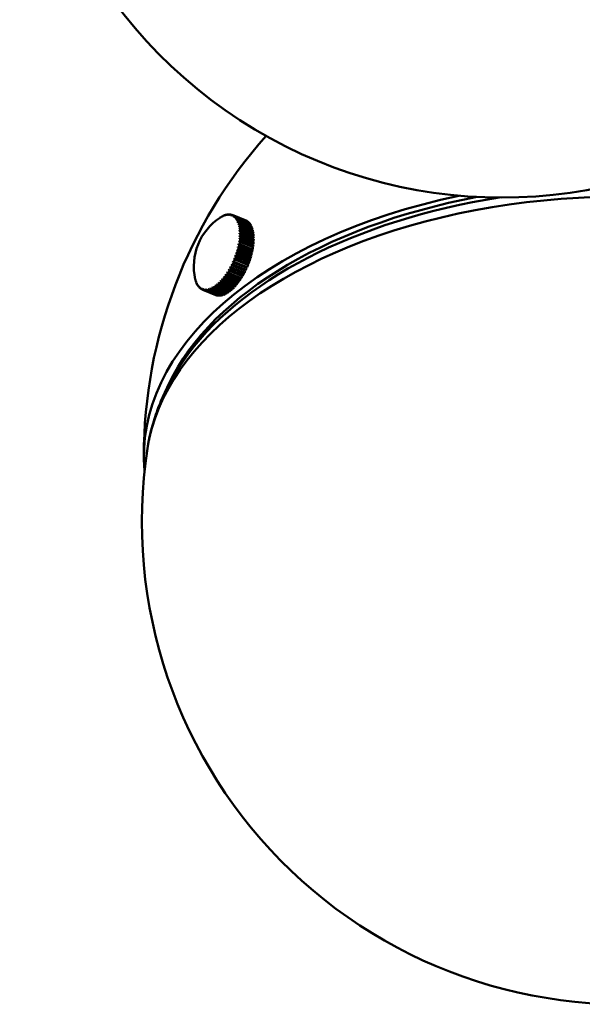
# Model space of a CAD drawing. Header units: millimetres. Extents: x 849 to 4035, y 828 to 3843.
# Tile 87 of 105: x 3378 to 3448, y 1490 to 1613. Entities that reach past the tile are written whole.
import ezdxf

# ---------------------------------------------------------------- set-up
doc = ezdxf.new("R2010")
doc.units = ezdxf.units.MM
doc.header["$LTSCALE"] = 15
doc.layers.add('Widoczne (ISO)', color=7, linetype='Continuous', lineweight=50)
doc.layers.add('Widoczne wąskie (ISO)', color=7, linetype='Continuous', lineweight=50)

msp = doc.modelspace()

# ---------------------------------------------------------------- linework, layer by layer
at = {"layer": 'Widoczne (ISO)'}
for p, q in [((3402.88, 1588.27), (3402.88, 1588.27)), ((3403.1, 1588.39), (3403.11, 1588.39)), ((3403.32, 1588.49), (3403.33, 1588.48)), ((3403.53, 1588.55), (3403.55, 1588.55)), ((3403.74, 1588.59), (3403.76, 1588.58)), ((3403.93, 1588.6), (3403.96, 1588.59)), ((3404.12, 1588.58), (3404.16, 1588.56)), ((3404.3, 1588.53), (3404.34, 1588.51)), ((3405.98, 1587.85), (3404.34, 1588.51)), ((3404.47, 1588.45), (3406.1, 1587.79)), ((3406.15, 1587.77), (3404.51, 1588.43)), ((3404.62, 1588.35), (3406.26, 1587.68)), ((3406.3, 1587.65), (3404.66, 1588.31)), ((3404.69, 1588.14), (3404.7, 1588.13)), ((3404.76, 1588.21), (3406.4, 1587.55)), ((3406.43, 1587.51), (3404.8, 1588.17)), ((3404.8, 1587.98), (3404.83, 1587.97)), ((3404.89, 1588.05), (3406.53, 1587.39)), ((3404.91, 1587.8), (3404.95, 1587.79)), ((3406.56, 1587.34), (3404.92, 1588.01)), ((3405, 1587.87), (3406.64, 1587.2)), ((3405, 1587.6), (3405.05, 1587.58)), ((3406.66, 1587.15), (3405.03, 1587.81)), ((3405.07, 1587.37), (3405.14, 1587.34)), ((3405.1, 1587.65), (3406.73, 1586.99)), ((3406.76, 1586.93), (3405.12, 1587.6)), ((3405.13, 1587.12), (3405.22, 1587.09)), ((3405.18, 1587.42), (3406.81, 1586.76)), ((3406.83, 1586.7), (3405.19, 1587.36)), ((3405.24, 1587.16), (3406.88, 1586.5)), ((3406.89, 1586.43), (3405.25, 1587.1)), ((3405.28, 1586.89), (3406.92, 1586.23)), ((3406.1, 1587.79), (3406.1, 1587.78)), ((3406.26, 1587.68), (3406.25, 1587.67)), ((3406.4, 1587.55), (3406.39, 1587.53)), ((3406.53, 1587.39), (3406.51, 1587.36)), ((3406.64, 1587.2), (3406.62, 1587.17)), ((3406.73, 1586.99), (3406.71, 1586.95)), ((3405.18, 1586.85), (3405.27, 1586.81)), ((3405.2, 1586.56), (3405.32, 1586.52)), ((3405.21, 1586.26), (3406.91, 1585.57)), ((3405.21, 1585.94), (3406.9, 1585.25)), ((3406.93, 1586.15), (3405.29, 1586.82)), ((3405.31, 1586.59), (3406.95, 1585.93)), ((3406.95, 1585.21), (3405.31, 1585.87)), ((3406.96, 1585.85), (3405.32, 1586.52)), ((3405.32, 1586.28), (3406.96, 1585.62)), ((3406.96, 1585.54), (3405.32, 1586.2)), ((3405.32, 1585.96), (3406.96, 1585.29)), ((3406.81, 1586.76), (3406.78, 1586.72)), ((3406.88, 1586.5), (3406.84, 1586.46)), ((3406.92, 1586.23), (3406.88, 1586.18)), ((3406.95, 1585.93), (3406.89, 1585.88)), ((3405.01, 1584.56), (3406.7, 1583.87)), ((3405.08, 1584.91), (3406.78, 1584.23)), ((3406.73, 1583.79), (3405.09, 1584.45)), ((3405.12, 1584.55), (3406.75, 1583.88)), ((3405.14, 1585.26), (3406.83, 1584.58)), ((3406.81, 1584.16), (3405.17, 1584.82)), ((3405.18, 1585.61), (3406.87, 1584.92)), ((3405.19, 1584.91), (3406.83, 1584.25)), ((3406.88, 1584.52), (3405.24, 1585.18)), ((3405.25, 1585.27), (3406.89, 1584.61)), ((3406.92, 1584.87), (3405.28, 1585.53)), ((3405.29, 1585.62), (3406.93, 1584.96)), ((3406.89, 1584.61), (3406.83, 1584.58)), ((3406.83, 1584.58), (3406.83, 1584.54)), ((3406.93, 1584.96), (3406.87, 1584.92)), ((3406.87, 1584.92), (3406.87, 1584.89)), ((3406.96, 1585.29), (3406.9, 1585.25)), ((3406.9, 1585.25), (3406.9, 1585.23)), ((3406.96, 1585.62), (3406.91, 1585.57)), ((3406.91, 1585.57), (3406.91, 1585.56)), ((3404.69, 1583.47), (3406.38, 1582.78)), ((3406.4, 1582.68), (3404.76, 1583.34)), ((3404.79, 1583.44), (3406.43, 1582.77)), ((3404.81, 1583.83), (3406.5, 1583.15)), ((3406.52, 1583.05), (3404.88, 1583.71)), ((3404.91, 1583.81), (3406.55, 1583.14)), ((3404.92, 1584.19), (3406.61, 1583.51)), ((3406.64, 1583.42), (3405, 1584.08)), ((3405.02, 1584.18), (3406.66, 1583.52)), ((3406.61, 1583.51), (3406.59, 1583.44)), ((3406.66, 1583.52), (3406.61, 1583.51)), ((3406.7, 1583.87), (3406.69, 1583.81)), ((3406.75, 1583.88), (3406.7, 1583.87)), ((3406.78, 1584.23), (3406.77, 1584.17)), ((3406.83, 1584.25), (3406.78, 1584.23)), ((3405.72, 1581.3), (3404.03, 1581.98)), ((3404.16, 1582.01), (3405.8, 1581.35)), ((3405.9, 1581.63), (3404.2, 1582.32)), ((3405.93, 1581.6), (3404.29, 1582.26)), ((3404.34, 1582.35), (3405.98, 1581.69)), ((3406.06, 1581.98), (3404.37, 1582.66)), ((3406.1, 1581.95), (3404.46, 1582.62)), ((3404.5, 1582.71), (3406.14, 1582.05)), ((3404.55, 1583.11), (3406.25, 1582.42)), ((3406.25, 1582.32), (3404.62, 1582.98)), ((3404.65, 1583.07), (3406.29, 1582.41)), ((3406.1, 1582.06), (3406.06, 1581.98)), ((3406.06, 1581.98), (3406.1, 1581.95)), ((3406.25, 1582.42), (3406.21, 1582.33)), ((3406.29, 1582.41), (3406.25, 1582.42)), ((3406.38, 1582.78), (3406.35, 1582.7)), ((3406.43, 1582.77), (3406.38, 1582.78)), ((3406.5, 1583.15), (3406.48, 1583.07)), ((3406.55, 1583.14), (3406.5, 1583.15)), ((3404.93, 1580.09), (3403.24, 1580.78)), ((3403.37, 1580.76), (3405, 1580.1)), ((3405.14, 1580.37), (3403.45, 1581.05)), ((3405.16, 1580.31), (3403.52, 1580.97)), ((3403.58, 1581.05), (3405.22, 1580.39)), ((3405.34, 1580.66), (3403.65, 1581.35)), ((3405.37, 1580.61), (3403.73, 1581.27)), ((3403.78, 1581.35), (3405.42, 1580.69)), ((3405.54, 1580.97), (3403.84, 1581.66)), ((3405.57, 1580.93), (3403.93, 1581.59)), ((3403.98, 1581.67), (3405.61, 1581.01)), ((3405.75, 1581.26), (3404.12, 1581.92)), ((3405.57, 1581.03), (3405.54, 1580.97)), ((3405.54, 1580.97), (3405.57, 1580.93)), ((3405.76, 1581.36), (3405.72, 1581.3)), ((3405.72, 1581.3), (3405.75, 1581.26)), ((3405.93, 1581.71), (3405.9, 1581.63)), ((3405.9, 1581.63), (3405.93, 1581.6)), ((3399.72, 1580.41), (3399.72, 1580.41)), ((3399.8, 1580.16), (3399.79, 1580.17)), ((3399.9, 1579.94), (3399.89, 1579.95)), ((3400.02, 1579.75), (3399.99, 1579.76)), ((3400.14, 1579.58), (3400.12, 1579.59)), ((3402.01, 1579.54), (3401.94, 1579.57)), ((3402.24, 1579.68), (3402.15, 1579.71)), ((3403.84, 1578.94), (3402.2, 1579.6)), ((3402.26, 1579.65), (3403.89, 1578.98)), ((3402.47, 1579.84), (3402.37, 1579.88)), ((3404.06, 1579.11), (3402.42, 1579.77)), ((3402.48, 1579.82), (3404.12, 1579.16)), ((3404.28, 1579.38), (3402.59, 1580.07)), ((3404.29, 1579.31), (3402.65, 1579.97)), ((3402.71, 1580.02), (3404.34, 1579.36)), ((3404.5, 1579.6), (3402.81, 1580.28)), ((3404.51, 1579.52), (3402.87, 1580.19)), ((3402.93, 1580.25), (3404.57, 1579.58)), ((3404.72, 1579.83), (3403.03, 1580.52)), ((3404.73, 1579.77), (3403.09, 1580.43)), ((3403.15, 1580.49), (3404.79, 1579.83)), ((3404.95, 1580.03), (3403.31, 1580.69)), ((3404.51, 1579.61), (3404.5, 1579.6)), ((3404.5, 1579.6), (3404.51, 1579.52)), ((3404.74, 1579.85), (3404.72, 1579.83)), ((3404.72, 1579.83), (3404.73, 1579.77)), ((3404.95, 1580.12), (3404.93, 1580.09)), ((3404.93, 1580.09), (3404.95, 1580.03)), ((3405.17, 1580.41), (3405.14, 1580.37)), ((3405.14, 1580.37), (3405.16, 1580.31)), ((3405.37, 1580.71), (3405.34, 1580.66)), ((3405.34, 1580.66), (3405.37, 1580.61)), ((3400.29, 1579.44), (3400.25, 1579.45)), ((3400.44, 1579.32), (3400.41, 1579.34)), ((3402.21, 1578.59), (3400.57, 1579.25)), ((3400.61, 1579.24), (3402.25, 1578.57)), ((3402.38, 1578.53), (3400.74, 1579.2)), ((3400.79, 1579.19), (3402.43, 1578.52)), ((3402.57, 1578.51), (3400.93, 1579.17)), ((3400.98, 1579.17), (3402.62, 1578.5)), ((3401.14, 1579.27), (3401.12, 1579.28)), ((3402.76, 1578.51), (3401.13, 1579.17)), ((3401.18, 1579.17), (3402.82, 1578.51)), ((3401.35, 1579.29), (3401.31, 1579.31)), ((3402.97, 1578.54), (3401.33, 1579.2)), ((3401.38, 1579.21), (3403.02, 1578.55)), ((3401.56, 1579.35), (3401.51, 1579.37)), ((3403.18, 1578.6), (3401.54, 1579.26)), ((3401.59, 1579.28), (3403.23, 1578.62)), ((3401.78, 1579.43), (3401.72, 1579.45)), ((3403.39, 1578.68), (3401.76, 1579.35)), ((3401.81, 1579.37), (3403.45, 1578.71)), ((3403.61, 1578.8), (3401.98, 1579.46)), ((3402.03, 1579.5), (3403.67, 1578.83)), ((3402.21, 1578.59), (3402.21, 1578.59)), ((3402.39, 1578.54), (3402.38, 1578.53)), ((3402.57, 1578.52), (3402.57, 1578.51)), ((3402.77, 1578.53), (3402.76, 1578.51)), ((3402.97, 1578.57), (3402.97, 1578.54)), ((3403.19, 1578.63), (3403.18, 1578.6)), ((3403.4, 1578.73), (3403.39, 1578.68)), ((3403.62, 1578.85), (3403.61, 1578.8)), ((3403.84, 1579), (3403.84, 1578.94)), ((3404.06, 1579.18), (3404.06, 1579.11)), ((3404.28, 1579.38), (3404.29, 1579.31)), ((3404.28, 1579.38), (3404.28, 1579.38)), ((3400.34, 1573.53), (3398.17, 1570.36)), ((3397.04, 1568.58), (3397.04, 1568.79))]:
    msp.add_line(p, q, dxfattribs=at)
for centre, radius, start, end in [((3437.84, 1650.69), 60, 171.2634, 8.7366), ((3453.04, 1558.53), 59.75, 138.2029, 180), ((3406.76, 1582.14), 7.25, 123.0301, 192.9464), ((3453.04, 1550.37), 60, 171.2634, 281.4316)]:
    msp.add_arc(centre, radius, start, end, dxfattribs=at)
for centre, major_axis, ratio, start_param, end_param in [((3453.04, 1558.53), (-59.75, 0), 0.57735, 5.06315, 6.33644), ((3453.04, 1558.53), (-58.75, 0), 0.57735, 5.028602, 6.045078), ((3402.46, 1583.88), (1.87, 4.64), 0.468323, 0.563838, 0.590221), ((3406.73, 1582.13), (-3.72, 6.22), 0.751476, 0.028281, 0.043819), ((3402.39, 1583.91), (-1.84, -4.56), 0.468323, 3.685263, 3.705598), ((3406.79, 1582.16), (-3.72, 6.22), 0.751476, 0.028281, 0.043819), ((3402.46, 1583.88), (1.87, 4.64), 0.468323, 0.485298, 0.543837), ((3406.73, 1582.13), (-3.14, 6.53), 0.785621, 0.097625, 0.113162), ((3402.39, 1583.91), (-1.84, -4.56), 0.468323, 3.606723, 3.627058), ((3406.78, 1582.16), (-3.14, 6.53), 0.785621, 0.097625, 0.113162), ((3402.46, 1583.88), (1.87, 4.64), 0.468323, 0.406758, 0.465298), ((3406.73, 1582.13), (-2.46, 6.82), 0.814921, 0.179848, 0.195385), ((3402.39, 1583.91), (1.84, 4.56), 0.468323, 0.386591, 0.406925), ((3406.78, 1582.15), (-2.46, 6.82), 0.814921, 0.179848, 0.195385), ((3402.46, 1583.88), (1.87, 4.64), 0.468323, 0.328218, 0.386758), ((3406.73, 1582.14), (-1.64, 7.06), 0.839198, 0.276565, 0.292103), ((3402.39, 1583.91), (1.84, 4.56), 0.468323, 0.308051, 0.328385), ((3406.78, 1582.15), (-1.64, 7.06), 0.839198, 0.276565, 0.292103), ((3402.46, 1583.88), (1.87, 4.64), 0.468323, 0.249679, 0.308218), ((3406.73, 1582.14), (-0.7, 7.22), 0.8583, 0.388727, 0.404265), ((3402.39, 1583.91), (1.84, 4.56), 0.468323, 0.229511, 0.249846), ((3406.78, 1582.15), (-0.7, 7.22), 0.8583, 0.388727, 0.404265), ((3402.46, 1583.88), (1.87, 4.64), 0.468323, 0.171139, 0.229678), ((3406.73, 1582.15), (0.36, 7.24), 0.872111, 0.51588, 0.531417), ((3402.39, 1583.91), (1.84, 4.56), 0.468323, 0.150971, 0.171306), ((3406.78, 1582.14), (-0.36, -7.24), 0.872111, 3.657472, 3.67301), ((3402.46, 1583.88), (1.87, 4.64), 0.468323, 0.092599, 0.151138), ((3406.73, 1582.15), (1.51, 7.09), 0.880545, 0.655391, 0.670928), ((3402.39, 1583.91), (1.84, 4.56), 0.468323, 0.072431, 0.092766), ((3406.78, 1582.14), (-1.51, -7.09), 0.880545, 3.796983, 3.812521), ((3402.46, 1583.88), (1.87, 4.64), 0.468323, 0.014059, 0.072599), ((3406.73, 1582.15), (2.66, 6.74), 0.88355, 0.802151, 0.817688), ((3402.39, 1583.91), (1.84, 4.56), 0.468323, 6.277077, 6.297411), ((3406.78, 1582.14), (-2.66, -6.74), 0.88355, 3.943744, 3.959281), ((3402.46, 1583.88), (1.87, 4.64), 0.468323, 6.218705, 6.277244), ((3406.74, 1582.16), (3.74, 6.21), 0.881108, 0.949286, 0.964823), ((3402.39, 1583.91), (1.84, 4.56), 0.468323, 6.198537, 6.218872), ((3406.78, 1582.13), (-3.74, -6.21), 0.881108, 4.090878, 4.106416), ((3402.46, 1583.88), (1.87, 4.64), 0.468323, 6.140165, 6.198704), ((3406.74, 1582.16), (4.68, 5.53), 0.873233, 1.089823, 1.10536), ((3402.39, 1583.91), (1.84, 4.56), 0.468323, 6.119997, 6.140332), ((3406.78, 1582.13), (-4.68, -5.53), 0.873233, 4.231415, 4.246953), ((3402.46, 1583.88), (1.87, 4.64), 0.468323, 6.061625, 6.120164), ((3406.74, 1582.16), (5.45, 4.78), 0.859975, 1.218417, 1.233954), ((3402.39, 1583.91), (1.84, 4.56), 0.468323, 6.041458, 6.061792), ((3406.77, 1582.12), (-5.45, -4.78), 0.859975, 4.36001, 4.375547), ((3402.46, 1583.88), (1.87, 4.64), 0.468323, 5.983085, 6.041625), ((3406.74, 1582.17), (6.04, 4.01), 0.841414, 1.332181, 1.347718), ((3402.39, 1583.91), (1.84, 4.56), 0.468323, 5.962918, 5.983252), ((3406.77, 1582.12), (-6.04, -4.01), 0.841414, 4.473773, 4.489311), ((3406.74, 1582.17), (6.47, 3.27), 0.817666, 1.430468, 1.446005), ((3402.39, 1583.91), (1.84, 4.56), 0.468323, 5.884378, 5.904712), ((3402.46, 1583.88), (1.87, 4.64), 0.468323, 5.904545, 5.963085), ((3406.77, 1582.12), (-6.47, -3.27), 0.817666, 4.572061, 4.587598), ((3406.75, 1582.17), (6.77, 2.58), 0.788877, 1.514121, 1.529658), ((3402.39, 1583.91), (1.84, 4.56), 0.468323, 5.805838, 5.826173), ((3406.77, 1582.12), (-6.77, -2.58), 0.788877, 4.655713, 4.67125), ((3402.46, 1583.88), (-1.87, -4.64), 0.468323, 2.684413, 2.742952), ((3406.75, 1582.18), (6.98, 1.95), 0.755224, 1.584713, 1.60025), ((3402.39, 1583.91), (1.84, 4.56), 0.468323, 5.727298, 5.747633), ((3406.77, 1582.11), (-6.98, -1.95), 0.755224, 4.726305, 4.741843), ((3402.46, 1583.88), (-1.87, -4.64), 0.468323, 2.605873, 2.664412), ((3406.75, 1582.18), (7.12, 1.39), 0.716915, 1.644026, 1.659563), ((3402.39, 1583.91), (1.84, 4.56), 0.468323, 5.648758, 5.669093), ((3406.76, 1582.11), (-7.12, -1.39), 0.716915, 4.785618, 4.801155), ((3406.75, 1582.18), (7.2, 0.87), 0.674186, 1.693759, 1.709296), ((3402.46, 1583.88), (-1.87, -4.64), 0.468323, 2.527333, 2.585873), ((3402.46, 1583.88), (-1.87, -4.64), 0.468323, 2.448793, 2.507333), ((3404.09, 1583.22), (1.87, 4.64), 0.468323, 6.218705, 6.277244), ((3404.09, 1583.22), (1.87, 4.64), 0.468323, 6.140165, 6.198704), ((3404.09, 1583.22), (1.87, 4.64), 0.468323, 6.061625, 6.120164), ((3404.09, 1583.22), (1.87, 4.64), 0.468323, 5.983085, 6.041625), ((3404.09, 1583.22), (1.87, 4.64), 0.468323, 5.904545, 5.963085), ((3404.09, 1583.22), (-1.87, -4.64), 0.468323, 2.684413, 2.742952), ((3404.09, 1583.22), (-1.87, -4.64), 0.468323, 2.605873, 2.664412), ((3402.39, 1583.91), (1.84, 4.56), 0.468323, 5.570219, 5.590553), ((3406.76, 1582.11), (-7.2, -0.87), 0.674186, 4.835351, 4.850889), ((3406.75, 1582.18), (7.24, 0.41), 0.6273, 1.735407, 1.750944), ((3402.39, 1583.91), (1.84, 4.56), 0.468323, 5.491679, 5.512013), ((3402.39, 1583.91), (1.84, 4.56), 0.468323, 5.334599, 5.354934), ((3406.75, 1582.1), (-7.24, 0.39), 0.522239, 4.940839, 4.956376), ((3406.76, 1582.11), (-7.24, -0.41), 0.6273, 4.876999, 4.892537), ((3406.76, 1582.18), (7.25, -0.01), 0.576547, 1.770226, 1.785763), ((3402.39, 1583.91), (1.84, 4.56), 0.468323, 5.413139, 5.433473), ((3406.76, 1582.1), (-7.25, 0.01), 0.576547, 4.911819, 4.927356), ((3406.76, 1582.19), (7.24, -0.39), 0.522239, 1.799246, 1.814783), ((3402.46, 1583.88), (-1.87, -4.64), 0.468323, 2.370254, 2.428793), ((3402.46, 1583.88), (-1.87, -4.64), 0.468323, 2.134634, 2.193174), ((3402.46, 1583.88), (-1.87, -4.64), 0.468323, 2.291714, 2.350253), ((3402.46, 1583.88), (-1.87, -4.64), 0.468323, 2.213174, 2.271713), ((3404.09, 1583.22), (-1.87, -4.64), 0.468323, 2.527333, 2.585873), ((3404.09, 1583.22), (-1.87, -4.64), 0.468323, 2.448793, 2.507333), ((3404.09, 1583.22), (-1.87, -4.64), 0.468323, 2.370254, 2.428793), ((3404.09, 1583.22), (-1.87, -4.64), 0.468323, 2.291714, 2.350253), ((3402.39, 1583.91), (1.84, 4.56), 0.468323, 5.02044, 5.040774), ((3406.75, 1582.1), (-7.06, 1.66), 0.276443, 5.013187, 5.028724), ((3406.77, 1582.19), (7.06, -1.66), 0.276443, 1.871594, 1.887131), ((3402.46, 1583.88), (-1.87, -4.64), 0.468323, 1.820475, 1.879014), ((3402.39, 1583.91), (1.84, 4.56), 0.468323, 5.09898, 5.119314), ((3406.75, 1582.1), (-7.12, 1.37), 0.341433, 5.0006, 5.016137), ((3406.77, 1582.19), (7.12, -1.37), 0.341433, 1.859007, 1.874544), ((3402.46, 1583.88), (-1.87, -4.64), 0.468323, 1.899015, 1.957554), ((3402.39, 1583.91), (1.84, 4.56), 0.468323, 5.17752, 5.197854), ((3406.75, 1582.1), (-7.17, 1.07), 0.404319, 4.984637, 5.000174), ((3406.76, 1582.19), (7.17, -1.07), 0.404319, 1.843044, 1.858581), ((3402.39, 1583.91), (1.84, 4.56), 0.468323, 5.256059, 5.276394), ((3406.75, 1582.1), (-7.21, 0.74), 0.464711, 4.964891, 4.980428), ((3406.76, 1582.19), (7.21, -0.74), 0.464711, 1.823298, 1.838835), ((3402.46, 1583.88), (-1.87, -4.64), 0.468323, 1.977554, 2.036094), ((3402.46, 1583.88), (-1.87, -4.64), 0.468323, 2.056094, 2.114634), ((3404.09, 1583.22), (-1.87, -4.64), 0.468323, 1.977554, 2.036094), ((3404.09, 1583.22), (-1.87, -4.64), 0.468323, 2.056094, 2.114634), ((3404.09, 1583.22), (-1.87, -4.64), 0.468323, 2.134634, 2.193174), ((3404.09, 1583.22), (-1.87, -4.64), 0.468323, 2.213174, 2.271713), ((3402.46, 1583.88), (-1.87, -4.64), 0.468323, 1.584855, 1.643395), ((3402.39, 1583.91), (1.84, 4.56), 0.468323, 4.78482, 4.805155), ((3406.74, 1582.1), (-6.82, 2.45), 0.072898, 5.033391, 5.048928), ((3406.77, 1582.19), (6.82, -2.45), 0.072898, 1.891798, 1.907336), ((3402.39, 1583.91), (1.84, 4.56), 0.468323, 4.86336, 4.883695), ((3406.74, 1582.1), (-6.91, 2.2), 0.14176, 5.02939, 5.044927), ((3402.46, 1583.88), (-1.87, -4.64), 0.468323, 1.663395, 1.721935), ((3406.77, 1582.19), (6.91, -2.2), 0.14176, 1.887798, 1.903335), ((3402.39, 1583.91), (1.84, 4.56), 0.468323, 4.9419, 4.962235), ((3406.74, 1582.1), (-6.99, 1.94), 0.209748, 5.022708, 5.038245), ((3402.46, 1583.88), (-1.87, -4.64), 0.468323, 1.741935, 1.800475), ((3406.77, 1582.19), (6.99, -1.94), 0.209748, 1.881115, 1.896652), ((3404.09, 1583.22), (-1.87, -4.64), 0.468323, 1.741935, 1.800475), ((3404.09, 1583.22), (-1.87, -4.64), 0.468323, 1.820475, 1.879014), ((3404.09, 1583.22), (-1.87, -4.64), 0.468323, 1.899015, 1.957554), ((3402.39, 1583.91), (1.84, 4.56), 0.468323, 4.470661, 4.490996), ((3406.73, 1582.1), (-6.38, 3.44), 0.202773, 1.244121, 1.259659), ((3406.78, 1582.19), (6.38, -3.44), 0.202773, 4.385714, 4.401251), ((3402.46, 1583.88), (-1.87, -4.64), 0.468323, 1.349236, 1.407775), ((3402.39, 1583.91), (1.84, 4.56), 0.468323, 4.549201, 4.569536), ((3406.73, 1582.1), (-6.51, 3.19), 0.134676, 1.237722, 1.253259), ((3406.78, 1582.19), (6.51, -3.19), 0.134676, 4.379315, 4.394852), ((3402.46, 1583.88), (-1.87, -4.64), 0.468323, 1.427776, 1.486315), ((3402.39, 1583.91), (1.84, 4.56), 0.468323, 4.627741, 4.648075), ((3406.74, 1582.1), (-6.62, 2.95), 0.065747, 1.233992, 1.24953), ((3406.78, 1582.19), (6.62, -2.95), 0.065747, 4.375585, 4.391122), ((3402.46, 1583.88), (-1.87, -4.64), 0.468323, 1.506316, 1.564855), ((3402.39, 1583.91), (1.84, 4.56), 0.468323, 4.706281, 4.726615), ((3406.74, 1582.1), (-6.73, 2.7), 0.003586, 5.034802, 5.050339), ((3406.78, 1582.19), (6.73, -2.7), 0.003586, 1.893209, 1.908747), ((3404.09, 1583.22), (-1.87, -4.64), 0.468323, 1.506316, 1.564855), ((3404.09, 1583.22), (-1.87, -4.64), 0.468323, 1.584855, 1.643395), ((3404.09, 1583.22), (-1.87, -4.64), 0.468323, 1.663395, 1.721935), ((3402.39, 1583.91), (1.84, 4.56), 0.468323, 4.156502, 4.176836), ((3406.73, 1582.11), (-5.72, 4.45), 0.458596, 1.300527, 1.316064), ((3406.78, 1582.18), (5.72, -4.45), 0.458596, 4.44212, 4.457657), ((3402.46, 1583.88), (-1.87, -4.64), 0.468323, 1.035077, 1.093616), ((3402.39, 1583.91), (1.84, 4.56), 0.468323, 4.235042, 4.255376), ((3406.73, 1582.11), (-5.92, 4.19), 0.397928, 1.281194, 1.296731), ((3406.78, 1582.18), (5.92, -4.19), 0.397928, 4.422787, 4.438324), ((3402.46, 1583.88), (-1.87, -4.64), 0.468323, 1.113617, 1.172156), ((3402.39, 1583.91), (1.84, 4.56), 0.468323, 4.313582, 4.333916), ((3406.73, 1582.1), (-6.09, 3.93), 0.334807, 1.265597, 1.281134), ((3406.78, 1582.18), (6.09, -3.93), 0.334807, 4.407189, 4.422727), ((3402.46, 1583.88), (-1.87, -4.64), 0.468323, 1.192156, 1.250696), ((3402.39, 1583.91), (1.84, 4.56), 0.468323, 4.392121, 4.412456), ((3406.73, 1582.1), (-6.24, 3.68), 0.269621, 1.25334, 1.268877), ((3406.78, 1582.19), (6.24, -3.68), 0.269621, 4.394932, 4.41047), ((3402.46, 1583.88), (-1.87, -4.64), 0.468323, 1.270696, 1.329236), ((3404.09, 1583.22), (-1.87, -4.64), 0.468323, 1.192156, 1.250696), ((3404.09, 1583.22), (-1.87, -4.64), 0.468323, 1.270696, 1.329236), ((3404.09, 1583.22), (-1.87, -4.64), 0.468323, 1.349236, 1.407775), ((3404.09, 1583.22), (-1.87, -4.64), 0.468323, 1.427776, 1.486315), ((3402.46, 1583.88), (1.87, 4.64), 0.468323, 2.551371, 2.585873), ((3402.39, 1583.91), (-1.84, -4.56), 0.468323, 5.727298, 5.747633), ((3406.75, 1582.18), (-6.98, -1.95), 0.755224, 6.232744, 6.248281), ((3406.77, 1582.11), (-6.98, -1.95), 0.755224, 6.232744, 6.248281), ((3402.46, 1583.88), (1.87, 4.64), 0.468323, 2.605873, 2.664412), ((3402.39, 1583.91), (-1.84, -4.56), 0.468323, 5.805838, 5.826173), ((3406.75, 1582.17), (-6.77, -2.58), 0.788877, 6.162152, 6.177689), ((3406.77, 1582.12), (-6.77, -2.58), 0.788877, 6.162152, 6.177689), ((3402.46, 1583.88), (1.87, 4.64), 0.468323, 2.684413, 2.742952), ((3402.39, 1583.91), (-1.84, -4.56), 0.468323, 5.884378, 5.904712), ((3406.74, 1582.17), (-6.47, -3.27), 0.817666, 6.078499, 6.094036), ((3406.77, 1582.12), (-6.47, -3.27), 0.817666, 6.078499, 6.094036), ((3402.46, 1583.88), (-1.87, -4.64), 0.468323, 5.904545, 5.963085), ((3402.39, 1583.91), (-1.84, -4.56), 0.468323, 5.962918, 5.983252), ((3406.74, 1582.17), (-6.04, -4.01), 0.841414, 5.980212, 5.995749), ((3406.77, 1582.12), (-6.04, -4.01), 0.841414, 5.980212, 5.995749), ((3402.46, 1583.88), (-1.87, -4.64), 0.468323, 5.983085, 6.041625), ((3402.39, 1583.91), (-1.84, -4.56), 0.468323, 6.041458, 6.061792), ((3406.74, 1582.16), (5.45, 4.78), 0.859975, 2.724855, 2.740392), ((3406.77, 1582.12), (-5.45, -4.78), 0.859975, 5.866448, 5.881985), ((3402.46, 1583.88), (-1.87, -4.64), 0.468323, 6.061625, 6.120164), ((3402.39, 1583.91), (-1.84, -4.56), 0.468323, 6.119997, 6.140332), ((3406.74, 1582.16), (4.68, 5.53), 0.873233, 2.596261, 2.611798), ((3402.39, 1583.91), (1.84, 4.56), 0.468323, 3.685263, 3.705598), ((3406.73, 1582.13), (-3.72, 6.22), 0.751476, 1.53472, 1.550257), ((3406.79, 1582.16), (3.72, -6.22), 0.751476, 4.676312, 4.69185), ((3402.46, 1583.88), (-1.87, -4.64), 0.468323, 0.563838, 0.622377), ((3402.39, 1583.91), (1.84, 4.56), 0.468323, 3.763803, 3.784137), ((3406.73, 1582.12), (-4.2, 5.91), 0.712699, 1.476473, 1.49201), ((3406.79, 1582.16), (4.2, -5.91), 0.712699, 4.618066, 4.633603), ((3402.46, 1583.88), (-1.87, -4.64), 0.468323, 0.642378, 0.700917), ((3402.39, 1583.91), (1.84, 4.56), 0.468323, 3.842343, 3.862677), ((3406.73, 1582.12), (-4.61, 5.6), 0.669528, 1.427641, 1.443178), ((3406.79, 1582.17), (4.61, -5.6), 0.669528, 4.569233, 4.58477), ((3402.46, 1583.88), (-1.87, -4.64), 0.468323, 0.720917, 0.779457), ((3402.39, 1583.91), (1.84, 4.56), 0.468323, 3.920882, 3.941217), ((3406.73, 1582.12), (-4.95, 5.3), 0.622228, 1.386753, 1.40229), ((3406.79, 1582.17), (4.95, -5.3), 0.622228, 4.528345, 4.543883), ((3402.46, 1583.88), (-1.87, -4.64), 0.468323, 0.799457, 0.857997), ((3402.39, 1583.91), (1.84, 4.56), 0.468323, 3.999422, 4.019757), ((3406.73, 1582.11), (-5.25, 5), 0.571093, 1.352577, 1.368114), ((3406.79, 1582.17), (5.25, -5), 0.571093, 4.49417, 4.509707), ((3402.46, 1583.88), (-1.87, -4.64), 0.468323, 0.877997, 0.936537), ((3402.39, 1583.91), (1.84, 4.56), 0.468323, 4.077962, 4.098297), ((3406.73, 1582.11), (-5.5, 4.72), 0.516436, 1.324106, 1.339643), ((3406.78, 1582.18), (5.5, -4.72), 0.516436, 4.465698, 4.481236), ((3402.46, 1583.88), (-1.87, -4.64), 0.468323, 0.956537, 1.015076), ((3404.09, 1583.22), (-1.87, -4.64), 0.468323, 0.799457, 0.857997), ((3404.09, 1583.22), (-1.87, -4.64), 0.468323, 0.877997, 0.936537), ((3404.09, 1583.22), (-1.87, -4.64), 0.468323, 0.956537, 1.015076), ((3404.09, 1583.22), (-1.87, -4.64), 0.468323, 1.035077, 1.093616), ((3404.09, 1583.22), (-1.87, -4.64), 0.468323, 1.113617, 1.172156), ((3406.78, 1582.13), (-4.68, -5.53), 0.873233, 5.737854, 5.753391), ((3402.46, 1583.88), (-1.87, -4.64), 0.468323, 6.140165, 6.198704), ((3402.39, 1583.91), (-1.84, -4.56), 0.468323, 6.198537, 6.218872), ((3406.74, 1582.16), (3.74, 6.21), 0.881108, 2.455724, 2.471261), ((3406.78, 1582.13), (-3.74, -6.21), 0.881108, 5.597317, 5.612854), ((3402.46, 1583.88), (-1.87, -4.64), 0.468323, 6.218705, 6.277244), ((3402.39, 1583.91), (-1.84, -4.56), 0.468323, 6.277077, 6.297411), ((3406.73, 1582.15), (2.66, 6.74), 0.88355, 2.308589, 2.324127), ((3406.78, 1582.14), (-2.66, -6.74), 0.88355, 5.450182, 5.465719), ((3402.46, 1583.88), (-1.87, -4.64), 0.468323, 0.014059, 0.072599), ((3402.39, 1583.91), (-1.84, -4.56), 0.468323, 0.072431, 0.092766), ((3406.73, 1582.15), (1.51, 7.09), 0.880545, 2.161829, 2.177366), ((3406.78, 1582.14), (-1.51, -7.09), 0.880545, 5.303422, 5.318959), ((3402.46, 1583.88), (-1.87, -4.64), 0.468323, 0.092599, 0.151138), ((3402.39, 1583.91), (-1.84, -4.56), 0.468323, 0.150971, 0.171306), ((3406.73, 1582.15), (0.36, 7.24), 0.872111, 2.022318, 2.037855), ((3406.78, 1582.14), (-0.36, -7.24), 0.872111, 5.163911, 5.179448), ((3402.46, 1583.88), (-1.87, -4.64), 0.468323, 0.171139, 0.229678), ((3402.39, 1583.91), (-1.84, -4.56), 0.468323, 0.229511, 0.249846), ((3406.73, 1582.14), (-0.7, 7.22), 0.8583, 1.895166, 1.910703), ((3406.78, 1582.15), (0.7, -7.22), 0.8583, 5.036758, 5.052296), ((3402.46, 1583.88), (-1.87, -4.64), 0.468323, 0.249679, 0.308218), ((3402.39, 1583.91), (-1.84, -4.56), 0.468323, 0.308051, 0.328385), ((3406.73, 1582.14), (-1.64, 7.06), 0.839198, 1.783004, 1.798541), ((3406.78, 1582.15), (1.64, -7.06), 0.839198, 4.924596, 4.940134), ((3402.46, 1583.88), (-1.87, -4.64), 0.468323, 0.328218, 0.386758), ((3402.39, 1583.91), (-1.84, -4.56), 0.468323, 0.386591, 0.406925), ((3406.73, 1582.13), (-2.46, 6.82), 0.814921, 1.686286, 1.701823), ((3406.78, 1582.15), (2.46, -6.82), 0.814921, 4.827879, 4.843416), ((3402.46, 1583.88), (-1.87, -4.64), 0.468323, 0.406758, 0.465298), ((3402.39, 1583.91), (1.84, 4.56), 0.468323, 3.606723, 3.627058), ((3406.73, 1582.13), (-3.14, 6.53), 0.785621, 1.604063, 1.619601), ((3406.78, 1582.16), (3.14, -6.53), 0.785621, 4.745656, 4.761193), ((3402.46, 1583.88), (-1.87, -4.64), 0.468323, 0.485298, 0.543837), ((3404.09, 1583.22), (-1.87, -4.64), 0.468323, 0.014059, 0.072599), ((3404.09, 1583.22), (-1.87, -4.64), 0.468323, 0.092599, 0.151138), ((3404.09, 1583.22), (-1.87, -4.64), 0.468323, 0.171139, 0.229678), ((3404.09, 1583.22), (-1.87, -4.64), 0.468323, 0.249679, 0.308218), ((3404.09, 1583.22), (-1.87, -4.64), 0.468323, 0.328218, 0.386758), ((3404.09, 1583.22), (-1.87, -4.64), 0.468323, 0.406758, 0.465298), ((3404.09, 1583.22), (-1.87, -4.64), 0.468323, 0.485298, 0.543837), ((3404.09, 1583.22), (-1.87, -4.64), 0.468323, 0.563838, 0.622377), ((3404.09, 1583.22), (-1.87, -4.64), 0.468323, 0.642378, 0.700917), ((3404.09, 1583.22), (-1.87, -4.64), 0.468323, 0.720917, 0.779457)]:
    msp.add_ellipse(centre, major_axis=major_axis, ratio=ratio, start_param=start_param, end_param=end_param, dxfattribs=at)
msp.add_open_spline([(3393.74, 1559.48), (3393.85, 1560.25), (3394.01, 1561.01), (3394.39, 1562.52), (3394.62, 1563.26), (3395.15, 1564.74), (3395.45, 1565.47), (3396.12, 1566.91), (3396.48, 1567.61), (3397.28, 1569.01), (3397.71, 1569.69), (3398.17, 1570.36)], degree=3, knots=[4.1900163, 4.1900163, 4.1900163, 4.1900163, 4.2476908, 4.2476908, 4.3053653, 4.3053653, 4.3630398, 4.3630398, 4.4207142, 4.4207142, 4.4783887, 4.4783887, 4.4783887, 4.4783887], dxfattribs=at)
at = {"layer": 'Widoczne wąskie (ISO)'}
for centre, major_axis, start_param, end_param in [((3453.04, 1556.45), (-59.54, 0), 3.863238, 6.194693), ((3453.04, 1557.82), (-59.01, 0), 4.97847, 5.90632), ((3453.04, 1563.55), (-56, 0), 6.033483, 6.057249)]:
    msp.add_ellipse(centre, major_axis=major_axis, ratio=0.57735, start_param=start_param, end_param=end_param, dxfattribs=at)

doc.saveas('drawing.dxf')
